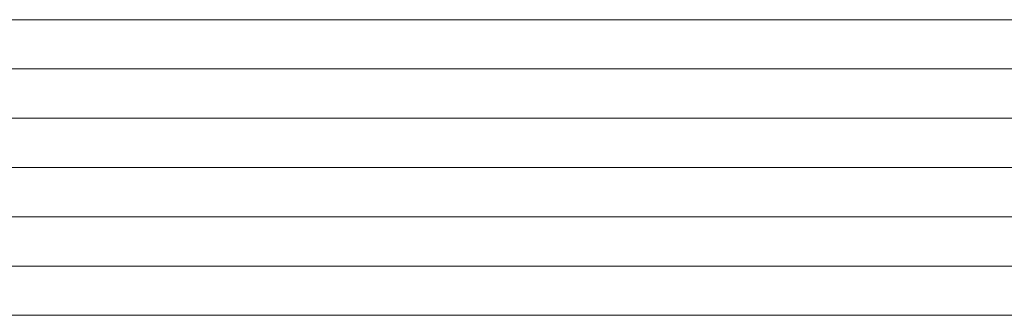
# Model space of a CAD drawing. Header units: inches. Extents: x 44881 to 156022, y 58140 to 83978.
# Tile 48 of 256: x 95580 to 95600, y 72447 to 72453. Entities that reach past the tile are written whole.
import ezdxf

# ---------------------------------------------------------------- set-up
doc = ezdxf.new("R2010")
doc.units = ezdxf.units.IN
doc.layers.add('_MB_kreskowanie_szklo_0.09', color=157, linetype='Continuous', lineweight=9)
doc.layers.add('_MB_szklo_0.15', color=142, linetype='Continuous', lineweight=15)

# ---------------------------------------------------------------- blocks, each defined once
blk = doc.blocks.new('*U363')
at = {"layer": '_MB_kreskowanie_szklo_0.09'}
for points in [[(0, -1), (738, -1)], [(0, -2), (738, -2)], [(0, -3), (738, -3)], [(0, -4), (738, -4)], [(0, -5), (738, -5)]]:
    blk.add_lwpolyline(points, dxfattribs=at)
at = {"layer": '_MB_szklo_0.15'}
blk.add_lwpolyline([(738, 0), (0, 0), (0, -6), (738, -6)], dxfattribs=at)

msp = doc.modelspace()

# ---------------------------------------------------------------- block references
at = {"color": 14, "true_color": 0xa30000, "xscale": -1, "rotation": 180}
msp.add_blockref('*U363', (95562.536, 72447.123), dxfattribs=at)

doc.saveas('drawing.dxf')
